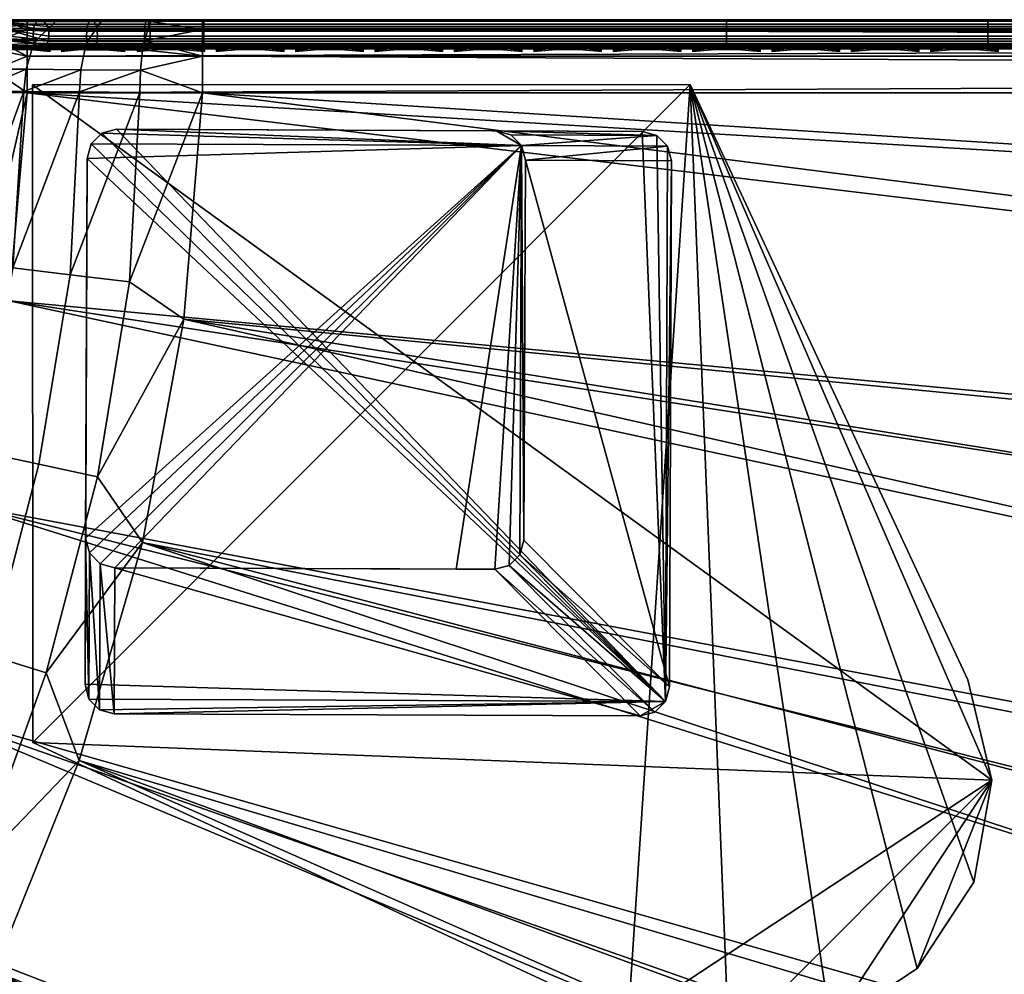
# Model space of a CAD drawing. Header units: inches. Extents: x -6.6 to 28, y -34.7 to 0.
# Tile 52 of 87: x 0.5 to 3.8, y -3.3 to 0. Entities that reach past the tile are written whole.
import ezdxf

# ---------------------------------------------------------------- set-up
doc = ezdxf.new("R2010")
doc.units = ezdxf.units.IN
doc.header["$LTSCALE"] = 0.03937
doc.header["$MEASUREMENT"] = 0
for name, color, linetype in [('A-FURN-3-ST', 151, 'Continuous'), ('A-FURN-3-ST-LGHW', 32, 'Continuous'), ('A-FURN-3-ST-SEAM', 250, 'Continuous'), ('A-FURN-3-STITCH', 15, 'Continuous')]:
    doc.layers.add(name, color=color, linetype=linetype)
doc.layers.add('A-FURN-3-ST-LG', color=7, linetype='Continuous', true_color=0x989898)

msp = doc.modelspace()

# ---------------------------------------------------------------- meshes
at = {"layer": 'A-FURN-3-ST'}
mesh = msp.add_polyface(dxfattribs=at)
corners = [(25.4519, -12.8555, 17.3055), (25.7576, -12.0646, 17.3055), (25.6619, -12.029, 17.5024), (25.3571, -12.8175, 17.5024), (25.528, -11.9791, 17.6781), (25.2245, -12.7644, 17.6781), (25.3632, -11.9178, 17.8209), (25.0613, -12.699, 17.8209), (25.1786, -11.849, 17.9228), (24.8785, -12.6257, 17.9228), (24.9868, -11.7776, 17.9817), (24.6885, -12.5496, 17.9817), (24.9001, -11.4336, 18), (25.2647, -11.0027, 17.9817), (25.4185, -9.8873, 18), (25.5222, -10.2256, 17.9817), (25.7595, -9.4471, 17.9817), (25.7173, -10.2876, 17.9228), (25.9559, -9.5044, 17.9228), (25.9457, -11.2375, 17.5024), (25.8106, -11.1909, 17.6781), (25.6444, -11.1336, 17.8209), (25.4582, -11.0694, 17.9228), (25.4785, -12.997, 16.9008), (26.0555, -11.4685, 16.9008), (25.8128, -12.0852, 17.1009), (25.8612, -8.3176, 18), (24.3071, -12.9529, 18), (25.9049, -10.3473, 17.8209), (25.4887, -12.8702, 5.2891), (25.4361, -12.8491, 5.1956), (25.7416, -12.0587, 5.1956), (25.7947, -12.0784, 5.2891), (25.3676, -12.8216, 5.1182), (25.6724, -12.0329, 5.1182), (25.2269, -12.7653, 5.0303), (25.5304, -11.98, 5.0303), (25.813, -11.1917, 5.0303), (25.9563, -11.2412, 5.1182), (25.0228, -12.8135, 5), (25.5916, -11.3069, 5), (26.0638, -11.4714, 5.5004), (25.4866, -13.0002, 5.5004), (25.8276, -12.0907, 5.3932), (22.8998, -17.1495, 5), (-0.4975, -3.6411, 5), (23.6754, -15.7381, 5), (-0.1646, -3.0096, 5), (24.3836, -14.2917, 5), (0.1037, -2.348, 5), (26.0888, -9.7751, 5), (0.3045, -1.663, 5), (26.5132, -8.2215, 5), (26.8639, -6.6497, 5), (0.4359, -0.9613, 5), (27.1401, -5.0631, 5), (27.3412, -3.4653, 5), (0.4965, -0.25, 5), (27.4668, -1.8597, 5), (27.5166, -0.25, 5), (27.5166, -0.125, 5.0335), (0.4965, -0.125, 5.0335), (27.5166, -0.0335, 5.125), (0.4965, -0.0335, 5.125), (27.5166, 0, 5.25), (26.9078, 0, 17.75), (1.0969, 0, 17.75), (26.9078, -0.0335, 17.875), (1.0969, -0.0335, 17.875), (26.9078, -0.125, 17.9665), (1.0969, -0.125, 17.9665), (26.9078, -0.25, 18), (1.0969, -0.25, 18), (0.4965, 0, 5.25), (27.7666, 0, 5.5002), (0.2464, 0, 5.5), (27.7578, 0, 16.9007), (0.2464, 0, 16.9), (0.0221, -3.9411, 18), (22.0958, -17.3131, 18), (22.9033, -15.8961, 18), (0.3836, -3.2537, 18), (23.641, -14.4416, 18), (0.6744, -2.5335, 18), (0.8916, -1.7878, 18), (26.227, -6.7283, 18), (1.0329, -1.024, 18), (26.5152, -5.1231, 18), (26.725, -3.5057, 18), (26.856, -1.8801, 18)]
mesh.append_faces([[corners[k] for k in face] for face in [(0, 1, 2, 3), (3, 2, 4, 5), (5, 4, 6, 7), (7, 6, 8, 9), (9, 8, 10, 11), (11, 10, 12), (12, 10, 13), (12, 13, 14), (14, 13, 15), (14, 15, 16), (16, 15, 17, 18), (2, 19, 20, 4), (4, 20, 21, 6), (6, 21, 22, 8), (8, 22, 13, 10), (23, 24, 25), (16, 26, 14), (12, 27, 11), (22, 21, 28, 17), (17, 15, 13, 22), (29, 30, 31, 32), (30, 33, 34, 31), (33, 35, 36, 34), (34, 36, 37, 38), (39, 40, 36), (36, 40, 37), (41, 42, 43), (44, 45, 46), (46, 47, 48), (48, 47, 39), (39, 49, 40), (40, 49, 50), (50, 51, 52), (52, 51, 53), (53, 54, 55), (55, 54, 56), (56, 57, 58), (58, 57, 59), (59, 57, 60), (60, 61, 62), (62, 63, 64), (65, 66, 67), (67, 68, 69), (69, 68, 70), (69, 70, 71), (71, 70, 72), (73, 74, 64), (75, 76, 74), (77, 65, 76), (78, 79, 80), (81, 80, 82), (81, 82, 27), (83, 27, 12), (83, 12, 14), (84, 14, 26), (84, 26, 85), (86, 85, 87), (86, 87, 88), (72, 88, 89), (72, 89, 71)]])
mesh = msp.add_polyface(dxfattribs=at)
corners = [(27.5166, -0.0335, 5.125), (0.4965, -0.125, 5.0335), (0.4965, -0.0335, 5.125), (27.5166, 0, 5.25), (0.4965, 0, 5.25), (0.4008, 0, 5.269), (0.4239, -0.0062, 5.2034), (0.3953, -0.0725, 5.0862), (0.389, -0.1031, 5.0607), (0.3807, -0.1718, 5.0265), (0.3197, 0, 5.3232), (0.2469, -0.006, 5.3254), (0.2655, 0, 5.4043), (0.3556, -0.0061, 5.2295), (0.2955, -0.0061, 5.2709), (0.3001, -0.0718, 5.1228), (0.288, -0.1021, 5.0995), (0.1992, -0.1012, 5.161), (0.2164, -0.0711, 5.1807), (0.2234, -0.1005, 17.4836), (0.1937, -0.1677, 17.5035), (0.3285, -0.1686, 17.6683), (0.3537, -0.1011, 17.6432), (0.4931, -0.1697, 17.8036), (0.5128, -0.1017, 17.7741), (0.8916, -0.1033, 17.9322), (0.8847, -0.1721, 17.9667), (1.0969, -0.125, 17.9665), (0.8967, -0.0727, 17.9065), (1.0969, -0.0335, 17.875), (0.9202, -0.0062, 17.788), (1.0969, 0, 17.75), (0.931, 0, 17.7337), (0.7504, -0.0062, 17.7362), (0.7715, 0, 17.6853), (0.5941, -0.0061, 17.6524), (0.6245, 0, 17.6067), (0.4569, -0.0061, 17.5398), (0.4956, 0, 17.5011), (0.3445, -0.006, 17.4026), (0.3899, 0, 17.3723), (0.2609, -0.006, 17.2462), (0.3112, 0, 17.2253), (0.2095, -0.006, 17.0765), (0.2627, 0, 17.0659), (0.2451, -0.0706, 17.4691), (0.3722, -0.071, 17.6246), (0.5273, -0.0715, 17.7523), (0.6943, -0.1025, 17.8718), (0.7044, -0.0721, 17.8476), (0.1506, -0.0703, 17.2919), (26.9078, -0.0335, 17.875), (0.2464, 0, 5.5), (0.2464, 0, 16.9), (27.7578, 0, 16.9007), (27.7666, 0, 5.5002), (26.9078, 0, 17.75)]
mesh.append_faces([[corners[k] for k in face] for face in [(0, 1, 2), (3, 2, 4), (5, 4, 6), (6, 4, 2), (6, 2, 7), (7, 2, 1), (7, 1, 8), (8, 1, 9), (10, 11, 12), (5, 13, 10), (10, 13, 14), (10, 14, 11), (13, 5, 6), (13, 6, 7, 15), (15, 7, 8, 16), (15, 16, 17, 18), (18, 14, 13, 15), (19, 20, 21, 22), (22, 21, 23, 24), (25, 26, 27), (25, 27, 28), (28, 27, 29), (28, 29, 30), (30, 29, 31), (30, 31, 32), (30, 32, 33), (33, 32, 34), (33, 34, 35), (35, 34, 36), (35, 36, 37), (37, 36, 38), (37, 38, 39), (39, 38, 40), (39, 40, 41), (41, 40, 42), (41, 42, 43), (43, 42, 44), (45, 19, 22, 46), (46, 22, 24, 47), (47, 24, 48, 49), (49, 48, 25, 28), (41, 50, 45, 39), (39, 45, 46, 37), (37, 46, 47, 35), (35, 47, 49, 33), (33, 49, 28, 30), (51, 31, 29), (5, 10, 4), (4, 10, 12), (4, 12, 52), (53, 54, 52), (52, 55, 4), (44, 31, 53), (53, 31, 56), (44, 42, 31), (31, 42, 40), (31, 40, 38), (38, 36, 31), (31, 36, 34), (31, 34, 32)]])
mesh = msp.add_polyface(dxfattribs=at)
corners = [(16.9377, -24.7138, 5), (-1.8485, -5.2936, 5), (-1.3437, -4.7888, 5), (20.1867, -21.1428, 5), (-0.8919, -4.2361, 5), (22.0586, -18.5228, 5), (-0.4975, -3.6411, 5), (23.6754, -15.7381, 5), (-0.1646, -3.0096, 5), (25.0228, -12.8135, 5), (0.1037, -2.348, 5), (26.0888, -9.7751, 5), (0.3045, -1.663, 5), (26.8639, -6.6497, 5), (0.4359, -0.9613, 5), (27.3412, -3.4653, 5), (0.4965, -0.25, 5), (27.5166, -0.125, 5.0335), (0.4965, -0.125, 5.0335), (0.389, -0.1031, 5.0607), (0.3807, -0.1718, 5.0265), (0.2717, -0.1702, 5.0681), (0.288, -0.1021, 5.0995), (0.3053, -0.2466, 5.0381), (0.5128, -0.1017, 17.7741), (0.4931, -0.1697, 17.8036), (0.6808, -0.1709, 17.9044), (0.6943, -0.1025, 17.8718), (0.8847, -0.1721, 17.9667), (0.8916, -0.1033, 17.9322), (1.0969, -0.125, 17.9665), (1.0969, -0.25, 18), (0.8823, -0.2484, 17.9789), (0.6759, -0.2468, 17.9162), (0.4858, -0.2452, 17.8146), (0.3189, -0.2438, 17.6779), (0.3285, -0.1686, 17.6683), (0.1822, -0.2426, 17.5112), (0.3202, -2.9009, 17.9816), (0.3836, -3.2537, 18), (0.6744, -2.5335, 18), (0.5622, -2.2337, 17.9816), (0.8916, -1.7878, 18), (0.737, -1.5626, 17.9816), (1.0329, -1.024, 18), (0.8473, -0.8965, 17.9816), (0.644, -0.8722, 17.9228), (0.4483, -0.8487, 17.8207), (0.2737, -0.8278, 17.6778), (0.1313, -2.8221, 17.9228), (0.3666, -2.1731, 17.9228), (0.5367, -1.5202, 17.9228), (0.1785, -2.1147, 17.8207), (0.344, -1.4793, 17.8207), (0.1719, -1.4429, 17.6778), (0.2655, -0.844, 5.0351), (0.1766, -0.8332, 5.0815), (0.3578, -0.8553, 5.0083), (0.2537, -1.4758, 5.0083), (0.1627, -1.4563, 5.0351), (-1.4471, -5.7395, 18), (17.0833, -23.7206, 18), (-0.8979, -5.1903, 18), (19.2743, -21.3055, 18), (-0.4065, -4.5888, 18), (21.2204, -18.6891, 18), (0.0221, -3.9411, 18), (22.9033, -15.8961, 18), (24.3071, -12.9529, 18), (25.4185, -9.8873, 18), (26.227, -6.7283, 18), (26.725, -3.5057, 18)]
mesh.append_faces([[corners[k] for k in face] for face in [(0, 1, 2), (3, 2, 4), (5, 4, 6), (7, 6, 8), (9, 8, 10), (11, 10, 12), (13, 12, 14), (15, 14, 16), (17, 16, 18), (19, 20, 21, 22), (18, 16, 20), (20, 16, 23), (20, 23, 21), (24, 25, 26, 27), (27, 26, 28, 29), (30, 28, 31), (31, 28, 32), (32, 28, 33), (33, 28, 26), (33, 26, 34), (34, 26, 25), (34, 25, 35), (35, 25, 36), (35, 36, 37), (38, 39, 40), (38, 40, 41), (41, 40, 42), (41, 42, 43), (43, 42, 44), (43, 44, 45), (45, 44, 31), (45, 31, 32), (45, 32, 46), (46, 32, 33), (46, 33, 47), (47, 33, 34), (47, 34, 48), (48, 34, 35), (48, 35, 37), (49, 38, 41, 50), (50, 41, 43, 51), (51, 43, 45, 46), (52, 50, 51, 53), (53, 51, 46, 47), (54, 53, 47, 48), (55, 56, 23), (55, 23, 57), (57, 23, 16), (57, 16, 14), (57, 14, 58), (58, 14, 12), (58, 59, 55, 57), (60, 61, 62), (62, 63, 64), (64, 65, 66), (66, 67, 39), (39, 68, 40), (40, 69, 42), (42, 70, 44), (44, 71, 31)]])
at = {"layer": 'A-FURN-3-ST-LG'}
mesh = msp.add_polyface(dxfattribs=at)
corners = [(2.68, -2.3314, 4.7968), (2.7006, -0.4823, 4.7968), (2.6935, -2.2816, 4.7968), (2.6874, -0.4323, 4.7968), (2.6508, -0.3955, 4.7968), (2.6006, -0.382, 4.7968), (0.8024, -0.3748, 4.7968), (0.7524, -0.388, 4.7968), (0.7156, -0.4244, 4.7968), (0.7021, -0.4743, 4.7968), (0.6949, -2.2726, 4.7968), (0.708, -2.3229, 4.7968), (0.7445, -2.3598, 4.7968), (0.7944, -2.3734, 4.7968), (2.5938, -2.3806, 4.7968), (2.6436, -2.3675, 4.7968), (0.7156, -0.4244, 0.0005), (0.7021, -0.4743, 0.0005), (0.7524, -0.388, 0.0005), (0.8024, -0.3748, 0.0005), (0.6969, -1.7729, 0.0005), (0.71, -1.8232, 0.0005), (0.7465, -1.8602, 0.0005), (0.7964, -1.8738, 0.0005), (2.201, -0.4803, 0.0005), (2.1877, -0.4303, 0.0005), (2.1511, -0.3935, 0.0005), (2.1009, -0.38, 0.0005), (2.1958, -1.78, 0.0005), (2.1823, -1.8297, 0.0005), (2.1459, -1.8658, 0.0005), (2.0961, -1.879, 0.0005), (1.9636, -1.8784, 0.0005)]
mesh.append_faces([[corners[k] for k in face] for face in [(17, 9, 16), (9, 8, 16), (19, 18, 6), (18, 7, 6), (9, 17, 10), (17, 20, 10), (10, 20, 11), (20, 21, 11), (11, 21, 12), (21, 22, 12), (12, 22, 13), (22, 23, 13), (1, 24, 3), (24, 25, 3), (3, 25, 4), (25, 26, 4), (5, 4, 27), (4, 26, 27), (27, 19, 5), (19, 6, 5), (28, 24, 2), (24, 1, 2), (28, 2, 29), (2, 0, 29), (29, 0, 30), (0, 15, 30), (30, 15, 31), (15, 14, 31), (31, 14, 23), (14, 13, 23)]])
mesh.append_faces([[corners[k] for k in face] for face in [(31, 32, 25)]], dxfattribs={"vtx0": -1, "vtx1": -1})
mesh.append_faces([[corners[k] for k in face] for face in [(32, 31, 23), (32, 23, 25)]], dxfattribs={"vtx0": -1, "vtx2": -1})
mesh.append_faces([[corners[k] for k in face] for face in [(2, 1, 0), (16, 8, 18), (24, 28, 25), (23, 22, 25)]], dxfattribs={"vtx1": -1})
mesh.append_faces([[corners[k] for k in face] for face in [(1, 3, 0), (3, 4, 0), (4, 5, 0), (5, 6, 0), (6, 7, 0), (7, 8, 0), (8, 9, 0), (9, 10, 0), (10, 11, 0), (11, 12, 0), (12, 13, 0), (13, 14, 0), (28, 29, 25), (29, 30, 25), (22, 21, 25), (21, 20, 25), (20, 17, 25), (17, 16, 25), (16, 18, 25), (18, 19, 25), (19, 27, 25)]], dxfattribs={"vtx1": -1, "vtx2": -1})
mesh.append_faces([[corners[k] for k in face] for face in [(14, 15, 0), (8, 7, 18), (30, 31, 25), (27, 26, 25)]], dxfattribs={"vtx2": -1})
at = {"layer": 'A-FURN-3-ST-LGHW'}
mesh = msp.add_polyface(dxfattribs=at)
corners = [(2.7639, -0.2215, 5.0005), (3.796, -2.6008, 5.0005), (3.7143, -2.2568, 5.0005), (3.7348, -2.9491, 5.0005), (3.5406, -3.2447, 5.0005), (3.2453, -3.4391, 5.0005), (2.897, -3.5007, 5.0005), (2.5528, -3.4194, 5.0005), (0.5166, -2.4711, 5.0005), (0.5154, -0.2226, 5.0005), (3.7143, -2.2568, 4.7507), (3.796, -2.6008, 4.7507), (3.7348, -2.9491, 4.7507), (3.5406, -3.2447, 4.7507), (3.2453, -3.4391, 4.7507), (2.897, -3.5007, 4.7507), (2.5528, -3.4194, 4.7507), (2.7639, -0.2215, 4.7507), (0.5154, -0.2226, 4.7507), (0.5166, -2.4711, 4.7507)]
mesh.append_faces([[corners[k] for k in face] for face in [(1, 10, 2), (1, 11, 10), (3, 11, 1), (3, 12, 11), (4, 12, 3), (4, 13, 12), (5, 13, 4), (5, 14, 13), (6, 14, 5), (6, 15, 14), (16, 6, 7), (16, 15, 6), (19, 7, 8), (19, 16, 7), (0, 10, 17), (0, 2, 10)]])
mesh.append_faces([[corners[k] for k in face] for face in [(0, 1, 2), (11, 17, 10), (18, 8, 9), (17, 9, 0)]], dxfattribs={"vtx0": -1})
mesh.append_faces([[corners[k] for k in face] for face in [(0, 3, 1), (0, 4, 3), (0, 5, 4), (0, 6, 5), (0, 7, 6), (0, 8, 7), (11, 18, 17), (11, 19, 18), (11, 16, 19), (11, 15, 16), (11, 14, 15), (11, 13, 14)]], dxfattribs={"vtx0": -1, "vtx2": -1})
mesh.append_faces([[corners[k] for k in face] for face in [(0, 9, 8), (11, 12, 13), (18, 19, 8), (17, 18, 9)]], dxfattribs={"vtx2": -1})
at = {"layer": 'A-FURN-3-ST-SEAM'}
mesh = msp.add_polyface(dxfattribs=at)
corners = [(0.5646, -0.1, 17.7439), (0.7085, -0.0929, 17.8475), (0.5297, -0.0929, 17.7515), (0.5439, -0.1, 17.7303), (0.413, -0.0966, 17.6505), (0.4168, -0.1, 17.6303), (0.7033, -0.0812, 17.8599), (0.5222, -0.0812, 17.7627), (0.4052, -0.0859, 17.666), (0.3953, -0.0692, 17.6724), (0.5176, -0.0655, 17.7694), (0.3862, -0.0508, 17.6692), (0.5184, -0.0304, 17.7684), (0.377, -0.0274, 17.6531), (0.5237, -0.0155, 17.7603), (0.3726, -0.0102, 17.6287), (0.5318, -0.0051, 17.7483), (0.3726, -0.01, 17.6283), (0.3933, 0, 17.6076), (0.5414, -0.0003, 17.734), (0.5512, -0.0019, 17.7193), (0.7249, -0.0965, 17.8078), (0.5536, -0.0965, 17.7159), (0.4172, -0.0999, 17.6261), (0.4169, -0.1, 17.6295), (0.415, -0.09, 17.5859), (0.562, -0.0872, 17.7033), (0.4276, -0.0647, 17.5733), (0.5683, -0.0734, 17.694), (0.4273, -0.0338, 17.5737), (0.5715, -0.0567, 17.6892), (0.5709, -0.039, 17.69), (0.4142, -0.0091, 17.5868), (0.5668, -0.0228, 17.6961), (0.7007, -0.0304, 17.8662), (0.7044, -0.0155, 17.8573), (0.7002, -0.0655, 17.8674), (0.4039, -0.0571, 17.5472), (0.3955, -0.0376, 17.5403), (0.3868, -0.02, 17.5436), (0.4098, -0.1111, 17.6334), (0.4026, -0.1161, 17.618), (0.4129, -0.1061, 17.6303), (0.4056, -0.1113, 17.615), (0.416, -0.1015, 17.6272), (0.4086, -0.1069, 17.6121), (0.4133, -0.1005, 17.6074), (0.4016, -0.1017, 17.5941), (0.4032, -0.1092, 17.6628), (0.4036, -0.1219, 17.6395), (0.41, -0.0973, 17.6561), (0.4033, -0.0859, 17.6681), (0.3968, -0.108, 17.5988)]
mesh.append_faces([[corners[k] for k in face] for face in [(0, 1, 2), (0, 2, 3), (3, 2, 4), (3, 4, 5), (1, 6, 7, 2), (2, 7, 8), (8, 7, 9), (9, 7, 10), (9, 10, 11), (11, 10, 12), (11, 12, 13), (13, 12, 14), (13, 14, 15), (15, 14, 16), (15, 16, 17), (17, 16, 18), (18, 16, 19), (18, 19, 20), (21, 0, 22), (22, 0, 3), (22, 3, 23), (23, 3, 24), (23, 25, 22), (22, 25, 26), (25, 27, 26), (26, 27, 28), (27, 29, 28), (28, 29, 30), (30, 29, 31), (31, 29, 32), (31, 32, 33), (33, 32, 20), (32, 18, 20), (8, 4, 2), (5, 24, 3), (34, 35, 14, 12), (36, 34, 12, 10), (6, 36, 10, 7), (25, 37, 27), (27, 37, 29), (29, 37, 38), (29, 39, 32), (40, 41, 42), (42, 41, 43), (42, 43, 44), (44, 43, 45), (44, 45, 23), (23, 45, 46), (23, 46, 25), (25, 46, 47), (48, 49, 50), (50, 49, 40), (50, 40, 4), (4, 40, 42), (4, 42, 5), (5, 42, 44), (5, 44, 24), (24, 44, 23), (4, 8, 50), (50, 8, 51), (45, 52, 47, 46)]])
mesh = msp.add_polyface(dxfattribs=at)
corners = [(1.1009, -0.1, 17.9), (2.8885, -0.0929, 17.9255), (1.1009, -0.0929, 17.9255), (0.9158, -0.1, 17.8825), (0.9027, -0.0929, 17.906), (0.9077, -0.1, 17.881), (0.7337, -0.1, 17.8301), (0.7085, -0.0929, 17.8475), (0.7182, -0.1, 17.8239), (0.5646, -0.1, 17.7439), (2.8885, -0.0812, 17.939), (1.1009, -0.0812, 17.939), (0.9001, -0.0812, 17.9192), (0.7033, -0.0812, 17.8599), (0.5512, -0.0019, 17.7193), (0.5414, -0.0003, 17.734), (0.7165, -0.0003, 17.8281), (0.7233, -0.0019, 17.8117), (0.9068, -0.0003, 17.8854), (0.9102, -0.0019, 17.868), (1.1009, -0.0003, 17.9045), (1.1009, -0.0019, 17.8868), (2.8885, -0.0003, 17.9045), (2.8885, -0.0019, 17.8868), (2.8885, -0.1, 17.9), (1.1009, -0.0965, 17.8826), (0.911, -0.0965, 17.8639), (0.7249, -0.0965, 17.8078), (0.5536, -0.0965, 17.7159), (0.562, -0.0872, 17.7033), (0.7307, -0.0872, 17.7939), (0.914, -0.0872, 17.8491), (1.1009, -0.0872, 17.8675), (2.8885, -0.0872, 17.8675), (2.8885, -0.0965, 17.8826), (0.5683, -0.0734, 17.694), (0.735, -0.0734, 17.7835), (0.9161, -0.0734, 17.8381), (1.1009, -0.0734, 17.8563), (2.8885, -0.0734, 17.8563), (0.5715, -0.0567, 17.6892), (0.7372, -0.0567, 17.7781), (0.9173, -0.0567, 17.8324), (1.1009, -0.0567, 17.8505), (2.8885, -0.0567, 17.8505), (0.5668, -0.0228, 17.6961), (0.734, -0.0228, 17.7858), (0.9156, -0.0228, 17.8406), (1.1009, -0.0228, 17.8588), (2.8885, -0.0228, 17.8588), (2.8885, -0.0051, 17.9217), (1.1009, -0.0051, 17.9217), (0.9035, -0.0051, 17.9022), (0.7099, -0.0051, 17.8439), (0.5318, -0.0051, 17.7483), (2.8885, -0.0155, 17.9362), (1.1009, -0.0155, 17.9362), (0.9007, -0.0155, 17.9164), (0.7044, -0.0155, 17.8573), (0.5237, -0.0155, 17.7603), (2.8885, -0.0304, 17.9459), (1.1009, -0.0304, 17.9459), (0.8988, -0.0304, 17.9259), (0.7007, -0.0304, 17.8662), (2.8885, -0.039, 17.8515), (1.1009, -0.039, 17.8515), (0.9171, -0.039, 17.8334), (0.7368, -0.039, 17.7791), (0.5709, -0.039, 17.69), (1.1009, -0.0655, 17.9472), (0.8986, -0.0655, 17.9272), (0.7002, -0.0655, 17.8674)]
mesh.append_faces([[corners[k] for k in face] for face in [(0, 1, 2), (0, 2, 3), (3, 2, 4), (3, 4, 5), (5, 4, 6), (6, 4, 7), (6, 7, 8), (8, 7, 9), (1, 10, 11, 2), (2, 11, 12, 4), (4, 12, 13, 7), (14, 15, 16, 17), (17, 16, 18, 19), (19, 18, 20, 21), (21, 20, 22, 23), (24, 0, 25), (25, 0, 3), (25, 3, 26), (26, 3, 5), (26, 5, 6), (26, 6, 27), (27, 6, 8), (27, 8, 9), (28, 29, 30, 27), (27, 30, 31, 26), (26, 31, 32, 25), (25, 32, 33, 34), (29, 35, 36, 30), (30, 36, 37, 31), (31, 37, 38, 32), (32, 38, 39, 33), (35, 40, 41, 36), (36, 41, 42, 37), (37, 42, 43, 38), (38, 43, 44, 39), (45, 14, 17, 46), (46, 17, 19, 47), (47, 19, 21, 48), (48, 21, 23, 49), (50, 22, 20, 51), (51, 20, 18, 52), (52, 18, 16, 53), (53, 16, 15, 54), (55, 50, 51, 56), (56, 51, 52, 57), (57, 52, 53, 58), (58, 53, 54, 59), (60, 55, 56, 61), (61, 56, 57, 62), (62, 57, 58, 63), (64, 44, 43, 65), (65, 43, 42, 66), (66, 42, 41, 67), (67, 41, 40, 68), (49, 64, 65, 48), (48, 65, 66, 47), (47, 66, 67, 46), (46, 67, 68, 45), (69, 61, 62, 70), (70, 62, 63, 71), (11, 69, 70, 12), (12, 70, 71, 13)]])
mesh = msp.add_polyface(dxfattribs=at)
corners = [(5.5698, -0.1, 17.9), (6.4645, -0.0929, 17.9255), (5.5698, -0.0929, 17.9255), (4.6761, -0.1, 17.9), (4.6761, -0.0929, 17.9255), (3.7823, -0.1, 17.9), (3.7823, -0.0929, 17.9255), (2.8885, -0.1, 17.9), (2.8885, -0.0929, 17.9255), (1.1009, -0.1, 17.9), (6.4645, -0.0812, 17.939), (5.5698, -0.0812, 17.939), (4.6761, -0.0812, 17.939), (3.7823, -0.0812, 17.939), (2.8885, -0.0812, 17.939), (2.8885, -0.0019, 17.8868), (2.8885, -0.0003, 17.9045), (3.7823, -0.0003, 17.9045), (3.7823, -0.0019, 17.8868), (4.6761, -0.0003, 17.9045), (4.6761, -0.0019, 17.8868), (5.5698, -0.0003, 17.9045), (5.5698, -0.0019, 17.8868), (5.5698, -0.0965, 17.8826), (6.4645, -0.1, 17.9), (2.8885, -0.0965, 17.8826), (2.8885, -0.0872, 17.8675), (3.7823, -0.0872, 17.8675), (3.7823, -0.0965, 17.8826), (4.6761, -0.0872, 17.8675), (4.6761, -0.0965, 17.8826), (5.5698, -0.0872, 17.8675), (2.8885, -0.0734, 17.8563), (3.7823, -0.0734, 17.8563), (4.6761, -0.0734, 17.8563), (5.5698, -0.0734, 17.8563), (2.8885, -0.0567, 17.8505), (3.7823, -0.0567, 17.8505), (4.6761, -0.0567, 17.8505), (5.5698, -0.0567, 17.8505), (2.8885, -0.0228, 17.8588), (3.7823, -0.0228, 17.8588), (4.6761, -0.0228, 17.8588), (5.5698, -0.0228, 17.8588), (1.1009, -0.0965, 17.8826), (6.4645, -0.0051, 17.9217), (6.4645, -0.0003, 17.9045), (5.5698, -0.0051, 17.9217), (4.6761, -0.0051, 17.9217), (3.7823, -0.0051, 17.9217), (2.8885, -0.0051, 17.9217), (6.4645, -0.0155, 17.9362), (5.5698, -0.0155, 17.9362), (4.6761, -0.0155, 17.9362), (3.7823, -0.0155, 17.9362), (2.8885, -0.0155, 17.9362), (6.4645, -0.0304, 17.9459), (5.5698, -0.0304, 17.9459), (4.6761, -0.0304, 17.9459), (3.7823, -0.0304, 17.9459), (2.8885, -0.0304, 17.9459), (5.5698, -0.039, 17.8515), (4.6761, -0.039, 17.8515), (3.7823, -0.039, 17.8515), (2.8885, -0.039, 17.8515), (5.5698, -0.0655, 17.9472), (4.6761, -0.0655, 17.9472), (3.7823, -0.0655, 17.9472), (2.8885, -0.0655, 17.9472), (1.1009, -0.0304, 17.9459), (1.1009, -0.0655, 17.9472), (1.1009, -0.0812, 17.939)]
mesh.append_faces([[corners[k] for k in face] for face in [(0, 1, 2), (0, 2, 3), (3, 2, 4), (3, 4, 5), (5, 4, 6), (5, 6, 7), (7, 6, 8), (7, 8, 9), (0, 23, 24), (23, 0, 30), (30, 0, 3), (30, 3, 28), (28, 3, 5), (28, 5, 25), (25, 5, 7), (25, 7, 44), (68, 60, 69, 70), (14, 68, 70, 71)]])
mesh.append_faces([[corners[k] for k in face] for face in [(6, 13, 14, 8), (49, 17, 16, 50), (54, 49, 50, 55), (59, 54, 55, 60), (63, 37, 36, 64), (41, 63, 64, 40), (67, 59, 60, 68), (13, 67, 68, 14)]], dxfattribs={"vtx0": -1})
mesh.append_faces([[corners[k] for k in face] for face in [(1, 10, 11, 2), (2, 11, 12, 4), (4, 12, 13, 6), (18, 17, 19, 20), (20, 19, 21, 22), (28, 27, 29, 30), (30, 29, 31, 23), (27, 33, 34, 29), (29, 34, 35, 31), (33, 37, 38, 34), (34, 38, 39, 35), (41, 18, 20, 42), (42, 20, 22, 43), (45, 46, 21, 47), (47, 21, 19, 48), (48, 19, 17, 49), (51, 45, 47, 52), (52, 47, 48, 53), (53, 48, 49, 54), (56, 51, 52, 57), (57, 52, 53, 58), (58, 53, 54, 59), (62, 38, 37, 63), (42, 62, 63, 41), (66, 58, 59, 67), (12, 66, 67, 13)]], dxfattribs={"vtx0": -1, "vtx2": -1})
mesh.append_faces([[corners[k] for k in face] for face in [(15, 16, 17, 18), (25, 26, 27, 28), (26, 32, 33, 27), (32, 36, 37, 33), (40, 15, 18, 41), (61, 39, 38, 62), (43, 61, 62, 42), (65, 57, 58, 66), (11, 65, 66, 12)]], dxfattribs={"vtx2": -1})
at = {"layer": 'A-FURN-3-STITCH'}
mesh = msp.add_polymesh((7, 4), dxfattribs=at)
for k, corner in enumerate([(0.3905, -0.1007, 17.6751), (0.3897, -0.1028, 17.6763), (0.388, -0.1071, 17.6786), (0.3871, -0.1093, 17.6798), (0.4178, -0.0964, 17.7028), (0.4148, -0.096, 17.707), (0.4131, -0.1003, 17.7093), (0.4144, -0.105, 17.7075), (0.447, -0.0938, 17.7287), (0.444, -0.0934, 17.7329), (0.4423, -0.0977, 17.7352), (0.4436, -0.1024, 17.7334), (0.4779, -0.0929, 17.7527), (0.4748, -0.0926, 17.7569), (0.4731, -0.0969, 17.7592), (0.4745, -0.1016, 17.7574), (0.5102, -0.0938, 17.7746), (0.5072, -0.0934, 17.7788), (0.5055, -0.0977, 17.7812), (0.5068, -0.1024, 17.7793), (0.5439, -0.0964, 17.7943), (0.5408, -0.096, 17.7985), (0.5391, -0.1003, 17.8009), (0.5405, -0.105, 17.7991), (0.5786, -0.1007, 17.8118), (0.5778, -0.1028, 17.813), (0.576, -0.1071, 17.8154), (0.5752, -0.1093, 17.8165)]):
    mesh.set_mesh_vertex(divmod(k, 4), corner)
mesh = msp.add_polymesh((7, 4), dxfattribs=at)
for k, corner in enumerate([(0.6154, -0.1007, 17.8326), (0.6148, -0.1028, 17.8339), (0.6138, -0.1071, 17.8366), (0.6133, -0.1093, 17.838), (0.6489, -0.0964, 17.8522), (0.647, -0.096, 17.8571), (0.646, -0.1003, 17.8598), (0.6468, -0.105, 17.8577), (0.6838, -0.0938, 17.8697), (0.6819, -0.0934, 17.8745), (0.6809, -0.0977, 17.8772), (0.6817, -0.1024, 17.8751), (0.7198, -0.0929, 17.8849), (0.7179, -0.0926, 17.8897), (0.7169, -0.0969, 17.8924), (0.7177, -0.1016, 17.8903), (0.7567, -0.0938, 17.8977), (0.7549, -0.0934, 17.9025), (0.7538, -0.0977, 17.9052), (0.7546, -0.1024, 17.9031), (0.7944, -0.0964, 17.908), (0.7925, -0.096, 17.9129), (0.7914, -0.1003, 17.9156), (0.7923, -0.105, 17.9135), (0.8324, -0.1007, 17.9159), (0.8319, -0.1028, 17.9173), (0.8308, -0.1071, 17.92), (0.8303, -0.1093, 17.9213)]):
    mesh.set_mesh_vertex(divmod(k, 4), corner)
mesh = msp.add_polymesh((7, 4), dxfattribs=at)
for k, corner in enumerate([(0.8733, -0.1007, 17.9265), (0.8731, -0.1028, 17.9279), (0.8728, -0.1071, 17.9308), (0.8727, -0.1093, 17.9323), (0.9107, -0.0964, 17.9368), (0.9102, -0.096, 17.9419), (0.9099, -0.1003, 17.9448), (0.9101, -0.105, 17.9426), (0.949, -0.0938, 17.9446), (0.9484, -0.0934, 17.9498), (0.9481, -0.0977, 17.9527), (0.9484, -0.1024, 17.9504), (0.9877, -0.0929, 17.9499), (0.9871, -0.0926, 17.9551), (0.9868, -0.0969, 17.958), (0.9871, -0.1016, 17.9557), (1.0267, -0.0938, 17.9528), (1.0261, -0.0934, 17.9579), (1.0258, -0.0977, 17.9608), (1.0261, -0.1024, 17.9586), (1.0657, -0.0964, 17.953), (1.0652, -0.096, 17.9582), (1.0649, -0.1003, 17.9611), (1.0651, -0.105, 17.9588), (1.1045, -0.1007, 17.9508), (1.1043, -0.1028, 17.9523), (1.104, -0.1071, 17.9552), (1.1039, -0.1093, 17.9566)]):
    mesh.set_mesh_vertex(divmod(k, 4), corner)
mesh = msp.add_polymesh((7, 4), dxfattribs=at)
for k, corner in enumerate([(1.143, -0.1007, 17.9499), (1.143, -0.1028, 17.9514), (1.1431, -0.1071, 17.9543), (1.1431, -0.1093, 17.9558), (1.1814, -0.0964, 17.9556), (1.1815, -0.096, 17.9608), (1.1816, -0.1003, 17.9637), (1.1815, -0.105, 17.9615), (1.2203, -0.0938, 17.9588), (1.2204, -0.0934, 17.964), (1.2205, -0.0977, 17.9669), (1.2204, -0.1024, 17.9646), (1.2594, -0.0929, 17.9594), (1.2595, -0.0926, 17.9646), (1.2596, -0.0969, 17.9675), (1.2595, -0.1016, 17.9652), (1.2985, -0.0938, 17.9575), (1.2986, -0.0934, 17.9627), (1.2986, -0.0977, 17.9656), (1.2986, -0.1024, 17.9633), (1.3372, -0.0964, 17.953), (1.3373, -0.096, 17.9582), (1.3374, -0.1003, 17.9611), (1.3373, -0.105, 17.9589), (1.3755, -0.1007, 17.9461), (1.3755, -0.1028, 17.9476), (1.3755, -0.1071, 17.9505), (1.3756, -0.1093, 17.9519)]):
    mesh.set_mesh_vertex(divmod(k, 4), corner)
mesh = msp.add_polymesh((7, 4), dxfattribs=at)
for k, corner in enumerate([(1.4145, -0.1007, 17.9499), (1.4145, -0.1028, 17.9514), (1.4146, -0.1071, 17.9543), (1.4146, -0.1093, 17.9558), (1.453, -0.0964, 17.9556), (1.4531, -0.096, 17.9608), (1.4531, -0.1003, 17.9637), (1.4531, -0.105, 17.9615), (1.4919, -0.0938, 17.9588), (1.4919, -0.0934, 17.964), (1.492, -0.0977, 17.9669), (1.492, -0.1024, 17.9646), (1.531, -0.0929, 17.9594), (1.531, -0.0926, 17.9646), (1.5311, -0.0969, 17.9675), (1.531, -0.1016, 17.9652), (1.57, -0.0938, 17.9575), (1.5701, -0.0934, 17.9627), (1.5701, -0.0977, 17.9656), (1.5701, -0.1024, 17.9633), (1.6088, -0.0964, 17.953), (1.6088, -0.096, 17.9582), (1.6089, -0.1003, 17.9611), (1.6089, -0.105, 17.9589), (1.647, -0.1007, 17.9461), (1.647, -0.1028, 17.9476), (1.6471, -0.1071, 17.9505), (1.6471, -0.1093, 17.9519)]):
    mesh.set_mesh_vertex(divmod(k, 4), corner)
mesh = msp.add_polymesh((7, 4), dxfattribs=at)
for k, corner in enumerate([(1.6861, -0.1007, 17.9499), (1.6861, -0.1028, 17.9514), (1.6861, -0.1071, 17.9543), (1.6862, -0.1093, 17.9558), (1.7245, -0.0964, 17.9556), (1.7246, -0.096, 17.9608), (1.7246, -0.1003, 17.9637), (1.7246, -0.105, 17.9615), (1.7634, -0.0938, 17.9588), (1.7635, -0.0934, 17.964), (1.7635, -0.0977, 17.9669), (1.7635, -0.1024, 17.9646), (1.8025, -0.0929, 17.9594), (1.8026, -0.0926, 17.9646), (1.8026, -0.0969, 17.9675), (1.8026, -0.1016, 17.9652), (1.8415, -0.0938, 17.9575), (1.8416, -0.0934, 17.9627), (1.8417, -0.0977, 17.9656), (1.8416, -0.1024, 17.9633), (1.8803, -0.0964, 17.953), (1.8804, -0.096, 17.9582), (1.8804, -0.1003, 17.9611), (1.8804, -0.105, 17.9589), (1.9185, -0.1007, 17.9461), (1.9186, -0.1028, 17.9476), (1.9186, -0.1071, 17.9505), (1.9186, -0.1093, 17.9519)]):
    mesh.set_mesh_vertex(divmod(k, 4), corner)
mesh = msp.add_polymesh((7, 4), dxfattribs=at)
for k, corner in enumerate([(1.9576, -0.1007, 17.9499), (1.9576, -0.1028, 17.9514), (1.9577, -0.1071, 17.9543), (1.9577, -0.1093, 17.9558), (1.996, -0.0964, 17.9556), (1.9961, -0.096, 17.9608), (1.9962, -0.1003, 17.9637), (1.9961, -0.105, 17.9615), (2.0349, -0.0938, 17.9588), (2.035, -0.0934, 17.964), (2.0351, -0.0977, 17.9669), (2.035, -0.1024, 17.9646), (2.074, -0.0929, 17.9594), (2.0741, -0.0926, 17.9646), (2.0741, -0.0969, 17.9675), (2.0741, -0.1016, 17.9652), (2.1131, -0.0938, 17.9575), (2.1131, -0.0934, 17.9627), (2.1132, -0.0977, 17.9656), (2.1132, -0.1024, 17.9633), (2.1518, -0.0964, 17.953), (2.1519, -0.096, 17.9582), (2.152, -0.1003, 17.9611), (2.1519, -0.105, 17.9589), (2.1901, -0.1007, 17.9461), (2.1901, -0.1028, 17.9476), (2.1901, -0.1071, 17.9505), (2.1902, -0.1093, 17.9519)]):
    mesh.set_mesh_vertex(divmod(k, 4), corner)
mesh = msp.add_polymesh((7, 4), dxfattribs=at)
for k, corner in enumerate([(2.2291, -0.1007, 17.9499), (2.2291, -0.1028, 17.9514), (2.2292, -0.1071, 17.9543), (2.2292, -0.1093, 17.9558), (2.2676, -0.0964, 17.9556), (2.2676, -0.096, 17.9608), (2.2677, -0.1003, 17.9637), (2.2677, -0.105, 17.9615), (2.3065, -0.0938, 17.9588), (2.3065, -0.0934, 17.964), (2.3066, -0.0977, 17.9669), (2.3065, -0.1024, 17.9646), (2.3455, -0.0929, 17.9594), (2.3456, -0.0926, 17.9646), (2.3457, -0.0969, 17.9675), (2.3456, -0.1016, 17.9652), (2.3846, -0.0938, 17.9575), (2.3847, -0.0934, 17.9627), (2.3847, -0.0977, 17.9656), (2.3847, -0.1024, 17.9633), (2.4233, -0.0964, 17.953), (2.4234, -0.096, 17.9582), (2.4235, -0.1003, 17.9611), (2.4234, -0.105, 17.9589), (2.4616, -0.1007, 17.9461), (2.4616, -0.1028, 17.9476), (2.4617, -0.1071, 17.9505), (2.4617, -0.1093, 17.9519)]):
    mesh.set_mesh_vertex(divmod(k, 4), corner)
mesh = msp.add_polymesh((7, 4), dxfattribs=at)
for k, corner in enumerate([(2.5006, -0.1007, 17.9499), (2.5007, -0.1028, 17.9514), (2.5007, -0.1071, 17.9543), (2.5007, -0.1093, 17.9558), (2.5391, -0.0964, 17.9556), (2.5392, -0.096, 17.9608), (2.5392, -0.1003, 17.9637), (2.5392, -0.105, 17.9615), (2.578, -0.0938, 17.9588), (2.5781, -0.0934, 17.964), (2.5781, -0.0977, 17.9669), (2.5781, -0.1024, 17.9646), (2.6171, -0.0929, 17.9594), (2.6172, -0.0926, 17.9646), (2.6172, -0.0969, 17.9675), (2.6172, -0.1016, 17.9652), (2.6561, -0.0938, 17.9575), (2.6562, -0.0934, 17.9627), (2.6562, -0.0977, 17.9656), (2.6562, -0.1024, 17.9633), (2.6949, -0.0964, 17.953), (2.695, -0.096, 17.9582), (2.695, -0.1003, 17.9611), (2.695, -0.105, 17.9589), (2.7331, -0.1007, 17.9461), (2.7331, -0.1028, 17.9476), (2.7332, -0.1071, 17.9505), (2.7332, -0.1093, 17.9519)]):
    mesh.set_mesh_vertex(divmod(k, 4), corner)
mesh = msp.add_polymesh((7, 4), dxfattribs=at)
for k, corner in enumerate([(2.7722, -0.1007, 17.9499), (2.7722, -0.1028, 17.9514), (2.7722, -0.1071, 17.9543), (2.7723, -0.1093, 17.9558), (2.8106, -0.0964, 17.9556), (2.8107, -0.096, 17.9608), (2.8108, -0.1003, 17.9637), (2.8107, -0.105, 17.9615), (2.8495, -0.0938, 17.9588), (2.8496, -0.0934, 17.964), (2.8496, -0.0977, 17.9669), (2.8496, -0.1024, 17.9646), (2.8886, -0.0929, 17.9594), (2.8887, -0.0926, 17.9646), (2.8887, -0.0969, 17.9675), (2.8887, -0.1016, 17.9652), (2.9276, -0.0938, 17.9575), (2.9277, -0.0934, 17.9627), (2.9278, -0.0977, 17.9656), (2.9277, -0.1024, 17.9633), (2.9664, -0.0964, 17.953), (2.9665, -0.096, 17.9582), (2.9665, -0.1003, 17.9611), (2.9665, -0.105, 17.9589), (3.0046, -0.1007, 17.9461), (3.0047, -0.1028, 17.9476), (3.0047, -0.1071, 17.9505), (3.0047, -0.1093, 17.9519)]):
    mesh.set_mesh_vertex(divmod(k, 4), corner)
mesh = msp.add_polymesh((7, 4), dxfattribs=at)
for k, corner in enumerate([(3.0437, -0.1007, 17.9499), (3.0437, -0.1028, 17.9514), (3.0438, -0.1071, 17.9543), (3.0438, -0.1093, 17.9558), (3.0822, -0.0964, 17.9556), (3.0822, -0.096, 17.9608), (3.0823, -0.1003, 17.9637), (3.0822, -0.105, 17.9615), (3.121, -0.0938, 17.9588), (3.1211, -0.0934, 17.964), (3.1212, -0.0977, 17.9669), (3.1211, -0.1024, 17.9646), (3.1601, -0.0929, 17.9594), (3.1602, -0.0926, 17.9646), (3.1603, -0.0969, 17.9675), (3.1602, -0.1016, 17.9652), (3.1992, -0.0938, 17.9575), (3.1993, -0.0934, 17.9627), (3.1993, -0.0977, 17.9656), (3.1993, -0.1024, 17.9633), (3.2379, -0.0964, 17.953), (3.238, -0.096, 17.9582), (3.2381, -0.1003, 17.9611), (3.238, -0.105, 17.9589), (3.2762, -0.1007, 17.9461), (3.2762, -0.1028, 17.9476), (3.2762, -0.1071, 17.9505), (3.2763, -0.1093, 17.9519)]):
    mesh.set_mesh_vertex(divmod(k, 4), corner)
mesh = msp.add_polymesh((7, 4), dxfattribs=at)
for k, corner in enumerate([(3.3152, -0.1007, 17.9499), (3.3153, -0.1028, 17.9514), (3.3153, -0.1071, 17.9543), (3.3153, -0.1093, 17.9558), (3.3537, -0.0964, 17.9556), (3.3538, -0.096, 17.9608), (3.3538, -0.1003, 17.9637), (3.3538, -0.105, 17.9615), (3.3926, -0.0938, 17.9588), (3.3927, -0.0934, 17.964), (3.3927, -0.0977, 17.9669), (3.3927, -0.1024, 17.9646), (3.4317, -0.0929, 17.9594), (3.4317, -0.0926, 17.9646), (3.4318, -0.0969, 17.9675), (3.4318, -0.1016, 17.9652), (3.4707, -0.0938, 17.9575), (3.4708, -0.0934, 17.9627), (3.4708, -0.0977, 17.9656), (3.4708, -0.1024, 17.9633), (3.5095, -0.0964, 17.953), (3.5096, -0.096, 17.9582), (3.5096, -0.1003, 17.9611), (3.5096, -0.105, 17.9589), (3.5477, -0.1007, 17.9461), (3.5477, -0.1028, 17.9476), (3.5478, -0.1071, 17.9505), (3.5478, -0.1093, 17.9519)]):
    mesh.set_mesh_vertex(divmod(k, 4), corner)
mesh = msp.add_polymesh((7, 4), dxfattribs=at)
for k, corner in enumerate([(3.5868, -0.1007, 17.9499), (3.5868, -0.1028, 17.9514), (3.5868, -0.1071, 17.9543), (3.5869, -0.1093, 17.9558), (3.6252, -0.0964, 17.9556), (3.6253, -0.096, 17.9608), (3.6253, -0.1003, 17.9637), (3.6253, -0.105, 17.9615), (3.6641, -0.0938, 17.9588), (3.6642, -0.0934, 17.964), (3.6642, -0.0977, 17.9669), (3.6642, -0.1024, 17.9646), (3.7032, -0.0929, 17.9594), (3.7033, -0.0926, 17.9646), (3.7033, -0.0969, 17.9675), (3.7033, -0.1016, 17.9652), (3.7422, -0.0938, 17.9575), (3.7423, -0.0934, 17.9627), (3.7424, -0.0977, 17.9656), (3.7423, -0.1024, 17.9633), (3.781, -0.0964, 17.953), (3.7811, -0.096, 17.9582), (3.7811, -0.1003, 17.9611), (3.7811, -0.105, 17.9589), (3.8192, -0.1007, 17.9461), (3.8193, -0.1028, 17.9476), (3.8193, -0.1071, 17.9505), (3.8193, -0.1093, 17.9519)]):
    mesh.set_mesh_vertex(divmod(k, 4), corner)

doc.saveas('drawing.dxf')
